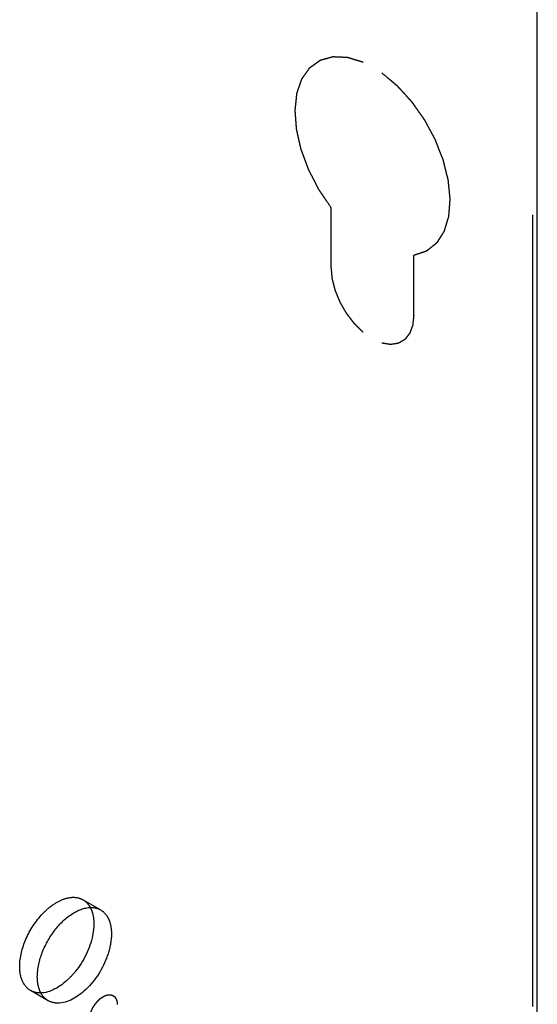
# Model space of a CAD drawing. Header units: inches. Extents: x 5 to 265, y 5 to 171.
# Tile 99 of 212: x 217.135 to 218.112, y 76.053 to 77.913. Entities that reach past the tile are written whole.
import ezdxf

# ---------------------------------------------------------------- set-up
doc = ezdxf.new("R2010")
doc.units = ezdxf.units.IN
doc.header["$LTSCALE"] = 14.96
doc.header["$MEASUREMENT"] = 0
doc.linetypes.add('HIDDEN', pattern=[0.2, 0.1, -0.1])
doc.layers.get('0').update_dxf_attribs({"linetype": 'CONTINUOUS'})
for name, color, linetype in [('03_ALL_AXES', 7, 'CONTINUOUS'), ('08_ALL_COSMETICS', 7, 'CONTINUOUS'), ('DEFAULT_2', 7, 'HIDDEN')]:
    doc.layers.add(name, color=color, linetype=linetype)

msp = doc.modelspace()

# ---------------------------------------------------------------- linework, layer by layer
at = {"color": 7, "linetype": 'Continuous'}
msp.add_line((218.1123, 71.1956), (218.1123, 137.3323), dxfattribs=at)
at = {"layer": '03_ALL_AXES', "color": 7, "linetype": 'HIDDEN'}
for p, q in [((217.2878, 76.2318), (217.2545, 76.251)), ((217.1888, 76.0603), (217.1555, 76.0795))]:
    msp.add_line(p, q, dxfattribs=at)
for points, knots in [([(217.135, 76.1248), (217.135, 76.1425), (217.1448, 76.1792), (217.17, 76.2181), (217.1967, 76.2419), (217.2172, 76.253), (217.2372, 76.257), (217.2496, 76.2538), (217.2545, 76.251)], [0, 0, 0, 0, 0.269949, 0.561336, 0.695525, 0.813149, 0.912905, 1, 1, 1, 1]), ([(217.2545, 76.251), (217.2589, 76.2484), (217.2641, 76.2435), (217.2676, 76.2376), (217.2685, 76.236)], [0, 0, 0, 0, 0.736206, 1, 1, 1, 1]), ([(217.1683, 76.1056), (217.1683, 76.1212), (217.176, 76.1539), (217.2005, 76.1961), (217.2332, 76.2274), (217.2612, 76.2373), (217.2733, 76.2363)], [0, 0, 0, 0, 0.258397, 0.541455, 0.799849, 1, 1, 1, 1]), ([(217.2715, 76.2288), (217.2721, 76.227), (217.2743, 76.2195), (217.275, 76.2116), (217.275, 76.2056)], [0, 0, 0, 0, 0.235227, 1, 1, 1, 1]), ([(217.275, 76.2056), (217.275, 76.1982), (217.2711, 76.1657), (217.2558, 76.135), (217.24, 76.1154)], [0, 0, 0, 0, 0.228716, 1, 1, 1, 1]), ([(217.3029, 76.2144), (217.3038, 76.2124), (217.3071, 76.2034), (217.3083, 76.1938), (217.3083, 76.1865)], [0, 0, 0, 0, 0.231419, 1, 1, 1, 1]), ([(217.3083, 76.1865), (217.3083, 76.1828), (217.3073, 76.1672), (217.3032, 76.1518), (217.2989, 76.1406)], [0, 0, 0, 0, 0.231048, 1, 1, 1, 1]), ([(217.2989, 76.1406), (217.2898, 76.1172), (217.2657, 76.0794), (217.2224, 76.0541), (217.2033, 76.0558)], [0, 0, 0, 0, 0.566132, 1, 1, 1, 1]), ([(217.1555, 76.0795), (217.1489, 76.0834), (217.1374, 76.0978), (217.135, 76.1154), (217.135, 76.1248)], [0, 0, 0, 0, 0.450017, 1, 1, 1, 1]), ([(217.24, 76.1154), (217.2349, 76.1091), (217.2165, 76.0893), (217.1892, 76.0733), (217.17, 76.075)], [0, 0, 0, 0, 0.298288, 1, 1, 1, 1]), ([(217.1718, 76.0825), (217.1712, 76.0842), (217.169, 76.0918), (217.1683, 76.0996), (217.1683, 76.1056)], [0, 0, 0, 0, 0.235227, 1, 1, 1, 1]), ([(217.1888, 76.0603), (217.1844, 76.0628), (217.1792, 76.0678), (217.1757, 76.0737), (217.1748, 76.0753)], [0, 0, 0, 0, 0.736206, 1, 1, 1, 1])]:
    msp.add_open_spline(points, degree=3, knots=knots, dxfattribs=at)
for points in [[(217.2685, 76.236), (217.2697, 76.2337), (217.2707, 76.2312), (217.2715, 76.2288)], [(217.2733, 76.2363), (217.2783, 76.2358), (217.2834, 76.2343), (217.2878, 76.2318)], [(217.2878, 76.2318), (217.2922, 76.2292), (217.296, 76.2256), (217.2989, 76.2215)], [(217.2989, 76.2215), (217.3004, 76.2192), (217.3018, 76.2169), (217.3029, 76.2144)], [(217.17, 76.075), (217.165, 76.0755), (217.1599, 76.077), (217.1555, 76.0795)], [(217.1748, 76.0753), (217.1736, 76.0776), (217.1726, 76.08), (217.1718, 76.0825)], [(217.2033, 76.0558), (217.1982, 76.0563), (217.1932, 76.0578), (217.1888, 76.0603)]]:
    msp.add_open_spline(points, degree=3, dxfattribs=at)
at = {"layer": '08_ALL_COSMETICS', "color": 7, "linetype": 'HIDDEN'}
for p, q in [((217.7233, 77.4451), (217.7233, 77.558)), ((217.8789, 77.3553), (217.8789, 77.4682))]:
    msp.add_line(p, q, dxfattribs=at)
for points, knots in [([(217.7233, 77.558), (217.7204, 77.5623), (217.7161, 77.5687), (217.711, 77.5762), (217.7081, 77.5805), (217.7059, 77.5838), (217.7037, 77.587), (217.7021, 77.5894), (217.701, 77.591), (217.7005, 77.5917), (217.7002, 77.5922), (217.6999, 77.5928), (217.6993, 77.5938), (217.6986, 77.5953), (217.6974, 77.5977), (217.6958, 77.6006), (217.6934, 77.6053), (217.6904, 77.6112), (217.6873, 77.6171), (217.6849, 77.6218), (217.6834, 77.6247), (217.6822, 77.6271), (217.6814, 77.6285), (217.6809, 77.6296), (217.6806, 77.6302), (217.6804, 77.6308), (217.6801, 77.6315), (217.6794, 77.6333), (217.6784, 77.6361), (217.6771, 77.6397), (217.6757, 77.6433), (217.6744, 77.647), (217.6731, 77.6506), (217.6717, 77.6542), (217.6704, 77.6579), (217.6692, 77.6609), (217.6684, 77.6633), (217.6677, 77.6651), (217.6671, 77.6666), (217.6667, 77.6677), (217.6665, 77.6683), (217.6663, 77.6688), (217.6662, 77.6692), (217.6661, 77.6698), (217.6659, 77.6708), (217.6655, 77.6723), (217.6651, 77.674), (217.6646, 77.6764), (217.6639, 77.6793), (217.6631, 77.6828), (217.6623, 77.6864), (217.6615, 77.6899), (217.6607, 77.6934), (217.6599, 77.6969), (217.6593, 77.6998), (217.6587, 77.7022), (217.6584, 77.7037), (217.6581, 77.7048), (217.658, 77.7056), (217.6578, 77.7062), (217.6578, 77.7067), (217.6577, 77.7077), (217.6576, 77.7091), (217.6574, 77.7114), (217.6572, 77.7142), (217.6569, 77.7187), (217.6565, 77.7243), (217.656, 77.73), (217.6558, 77.7339), (217.6556, 77.7362), (217.6555, 77.7379), (217.6553, 77.7396), (217.6552, 77.7408), (217.6552, 77.7417), (217.6551, 77.7421), (217.6551, 77.7425), (217.6552, 77.743), (217.6553, 77.7436), (217.6554, 77.7446), (217.6555, 77.7459), (217.6557, 77.7479), (217.656, 77.7505), (217.6563, 77.7535), (217.6567, 77.7565), (217.657, 77.7596), (217.6573, 77.7626), (217.6576, 77.7657), (217.6579, 77.7682), (217.6581, 77.7702), (217.6583, 77.7717), (217.6584, 77.773), (217.6585, 77.7739), (217.6586, 77.7744), (217.6586, 77.7748), (217.6587, 77.7751), (217.6589, 77.7755), (217.6591, 77.7763), (217.6595, 77.7773), (217.6599, 77.7786), (217.6605, 77.7803), (217.6612, 77.7824), (217.6621, 77.7849), (217.663, 77.7874), (217.6639, 77.7899), (217.6647, 77.7925), (217.6656, 77.795), (217.6663, 77.7971), (217.6669, 77.7988), (217.6673, 77.7998), (217.6676, 77.8007), (217.6678, 77.8012), (217.6679, 77.8016), (217.668, 77.8018), (217.6681, 77.8019), (217.6682, 77.8022), (217.6686, 77.8027), (217.6691, 77.8034), (217.6698, 77.8044), (217.6705, 77.8054), (217.6715, 77.8067), (217.6731, 77.8091), (217.6755, 77.8124), (217.6778, 77.8157), (217.6795, 77.8181), (217.6804, 77.8194), (217.6811, 77.8204), (217.6818, 77.8214), (217.6823, 77.8221), (217.6827, 77.8226), (217.6828, 77.8228), (217.6829, 77.823), (217.6831, 77.8231), (217.6834, 77.8233), (217.6838, 77.8236), (217.6844, 77.824), (217.6852, 77.8246), (217.6864, 77.8255), (217.688, 77.8266), (217.6899, 77.8279), (217.6917, 77.8293), (217.6936, 77.8306), (217.6955, 77.8319), (217.6974, 77.8333), (217.699, 77.8344), (217.7002, 77.8353), (217.701, 77.8358), (217.7016, 77.8363), (217.7021, 77.8366), (217.7025, 77.8369), (217.7028, 77.8371), (217.703, 77.8373), (217.7033, 77.8374), (217.7037, 77.8375), (217.7041, 77.8376), (217.7047, 77.8377), (217.7054, 77.8379), (217.7064, 77.8382), (217.7078, 77.8386), (217.7097, 77.8391), (217.7119, 77.8397), (217.7142, 77.8403), (217.7164, 77.8409), (217.7186, 77.8416), (217.7208, 77.8422), (217.7227, 77.8427), (217.7242, 77.8431), (217.7251, 77.8433), (217.7258, 77.8435), (217.7263, 77.8437), (217.7266, 77.8438), (217.7268, 77.8438), (217.727, 77.8438), (217.7273, 77.8438), (217.7279, 77.8437), (217.7289, 77.8437), (217.7302, 77.8436), (217.7315, 77.8436), (217.7332, 77.8435), (217.7361, 77.8434), (217.7404, 77.8432), (217.7447, 77.843), (217.7477, 77.8428), (217.7494, 77.8428), (217.7506, 77.8427), (217.7519, 77.8426), (217.7529, 77.8426), (217.7535, 77.8426), (217.7538, 77.8426), (217.754, 77.8426), (217.7542, 77.8425), (217.7546, 77.8424), (217.7552, 77.8422), (217.7561, 77.8419), (217.7573, 77.8415), (217.7591, 77.841), (217.7614, 77.8402), (217.7642, 77.8394), (217.7678, 77.8382), (217.7743, 77.8362), (217.7798, 77.8345), (217.7835, 77.8333)], [0, 0, 0, 0, 0.03125, 0.046875, 0.054688, 0.0625, 0.070312, 0.078125, 0.080078, 0.082031, 0.083008, 0.083984, 0.085938, 0.089844, 0.09375, 0.101562, 0.109375, 0.125, 0.140625, 0.148438, 0.15625, 0.160156, 0.164062, 0.166016, 0.166992, 0.167969, 0.169922, 0.171875, 0.179688, 0.1875, 0.195312, 0.203125, 0.210938, 0.21875, 0.226562, 0.234375, 0.238281, 0.242188, 0.246094, 0.248047, 0.249023, 0.25, 0.250977, 0.251953, 0.253906, 0.257812, 0.261719, 0.265625, 0.273438, 0.28125, 0.289062, 0.296875, 0.304688, 0.3125, 0.320312, 0.324219, 0.328125, 0.330078, 0.332031, 0.333008, 0.333984, 0.335938, 0.339844, 0.34375, 0.351562, 0.359375, 0.375, 0.390625, 0.398438, 0.402344, 0.40625, 0.410156, 0.414062, 0.415039, 0.416016, 0.416992, 0.417969, 0.419922, 0.421875, 0.425781, 0.429688, 0.4375, 0.445312, 0.453125, 0.460938, 0.46875, 0.476562, 0.484375, 0.488281, 0.492188, 0.496094, 0.498047, 0.499023, 0.5, 0.500977, 0.501953, 0.503906, 0.507812, 0.511719, 0.515625, 0.523438, 0.53125, 0.539062, 0.546875, 0.554688, 0.5625, 0.570312, 0.574219, 0.578125, 0.580078, 0.582031, 0.583008, 0.583496, 0.583984, 0.584961, 0.585938, 0.589844, 0.59375, 0.597656, 0.601562, 0.609375, 0.625, 0.640625, 0.648438, 0.652344, 0.65625, 0.660156, 0.664062, 0.665039, 0.666016, 0.666504, 0.666992, 0.667969, 0.669922, 0.671875, 0.675781, 0.679688, 0.6875, 0.695312, 0.703125, 0.710938, 0.71875, 0.726562, 0.734375, 0.738281, 0.742188, 0.744141, 0.746094, 0.748047, 0.749023, 0.75, 0.750977, 0.751953, 0.753906, 0.755859, 0.757812, 0.761719, 0.765625, 0.773438, 0.78125, 0.789062, 0.796875, 0.804688, 0.8125, 0.820312, 0.824219, 0.828125, 0.830078, 0.832031, 0.833008, 0.833496, 0.833984, 0.834961, 0.835938, 0.839844, 0.84375, 0.847656, 0.851562, 0.859375, 0.875, 0.890625, 0.898438, 0.902344, 0.90625, 0.910156, 0.914062, 0.915039, 0.916016, 0.916504, 0.916992, 0.917969, 0.919922, 0.921875, 0.925781, 0.929688, 0.9375, 0.945312, 0.953125, 0.96875, 1, 1, 1, 1]), ([(217.8188, 77.8129), (217.8224, 77.8099), (217.8278, 77.8054), (217.8341, 77.8001), (217.8377, 77.7971), (217.8404, 77.7948), (217.8426, 77.7929), (217.8444, 77.7914), (217.8456, 77.7905), (217.8465, 77.7897), (217.847, 77.7892), (217.8475, 77.7889), (217.8479, 77.7884), (217.8487, 77.7876), (217.8497, 77.7864), (217.8514, 77.7845), (217.8536, 77.7822), (217.857, 77.7784), (217.8613, 77.7737), (217.8655, 77.769), (217.8689, 77.7652), (217.8711, 77.7629), (217.8728, 77.761), (217.8738, 77.7598), (217.8746, 77.759), (217.875, 77.7585), (217.8754, 77.758), (217.8759, 77.7573), (217.8766, 77.7562), (217.8776, 77.7549), (217.8791, 77.7527), (217.881, 77.75), (217.8832, 77.7468), (217.8855, 77.7436), (217.8878, 77.7403), (217.89, 77.7371), (217.8923, 77.7339), (217.8942, 77.7312), (217.8957, 77.729), (217.8969, 77.7274), (217.8978, 77.7261), (217.8985, 77.7251), (217.8988, 77.7246), (217.8991, 77.7242), (217.8994, 77.7237), (217.8997, 77.7232), (217.9002, 77.7222), (217.901, 77.7207), (217.9019, 77.719), (217.9031, 77.7167), (217.9047, 77.7139), (217.9065, 77.7104), (217.9084, 77.707), (217.9102, 77.7035), (217.9121, 77.7001), (217.914, 77.6966), (217.9158, 77.6932), (217.9172, 77.6906), (217.9181, 77.6889), (217.9185, 77.6882), (217.9188, 77.6876), (217.9191, 77.687), (217.9195, 77.686), (217.9201, 77.6844), (217.921, 77.682), (217.9222, 77.679), (217.9241, 77.6742), (217.9265, 77.6681), (217.9288, 77.6621), (217.9307, 77.6573), (217.9319, 77.6542), (217.9329, 77.6518), (217.9335, 77.6503), (217.9339, 77.6492), (217.9341, 77.6486), (217.9342, 77.648), (217.9344, 77.6473), (217.9347, 77.6461), (217.9351, 77.6446), (217.9357, 77.6422), (217.9364, 77.6392), (217.9373, 77.6356), (217.9382, 77.632), (217.9391, 77.6284), (217.94, 77.6248), (217.9409, 77.6212), (217.9417, 77.6182), (217.9423, 77.6158), (217.9427, 77.614), (217.9431, 77.6125), (217.9433, 77.6115), (217.9435, 77.6109), (217.9436, 77.6104), (217.9436, 77.61), (217.9437, 77.6094), (217.9438, 77.6085), (217.9439, 77.6071), (217.9441, 77.6054), (217.9443, 77.6031), (217.9446, 77.6003), (217.9449, 77.597), (217.9453, 77.5936), (217.9456, 77.5902), (217.9459, 77.5869), (217.9462, 77.5835), (217.9465, 77.5807), (217.9467, 77.5785), (217.9469, 77.5771), (217.947, 77.576), (217.947, 77.5753), (217.9471, 77.5747), (217.9471, 77.5742), (217.947, 77.5733), (217.9469, 77.572), (217.9468, 77.5699), (217.9466, 77.5673), (217.9463, 77.5632), (217.9459, 77.558), (217.9455, 77.5528), (217.9452, 77.5492), (217.945, 77.5472), (217.9449, 77.5456), (217.9448, 77.5441), (217.9447, 77.5429), (217.9446, 77.5421), (217.9446, 77.5417), (217.9446, 77.5414), (217.9444, 77.5409), (217.9443, 77.5404), (217.944, 77.5395), (217.9436, 77.5384), (217.9431, 77.5366), (217.9424, 77.5344), (217.9416, 77.5318), (217.9408, 77.5291), (217.94, 77.5265), (217.9392, 77.5238), (217.9384, 77.5212), (217.9377, 77.519), (217.9372, 77.5172), (217.9369, 77.5161), (217.9366, 77.5152), (217.9364, 77.5146), (217.9362, 77.514), (217.9361, 77.5136), (217.936, 77.5132), (217.9358, 77.513), (217.9356, 77.5126), (217.9353, 77.5122), (217.935, 77.5117), (217.9346, 77.511), (217.934, 77.5102), (217.9331, 77.5088), (217.932, 77.5071), (217.9307, 77.505), (217.9294, 77.503), (217.9281, 77.5009), (217.9268, 77.4989), (217.9255, 77.4968), (217.9244, 77.4951), (217.9235, 77.4937), (217.923, 77.4929), (217.9225, 77.4922), (217.9222, 77.4918), (217.9221, 77.4915), (217.9219, 77.4913), (217.9218, 77.4912), (217.9216, 77.491), (217.9211, 77.4907), (217.9205, 77.4901), (217.9196, 77.4894), (217.9186, 77.4887), (217.9174, 77.4877), (217.9153, 77.4861), (217.9123, 77.4836), (217.9093, 77.4812), (217.9072, 77.4796), (217.906, 77.4786), (217.9051, 77.4779), (217.9042, 77.4772), (217.9035, 77.4766), (217.903, 77.4763), (217.9028, 77.4761), (217.9027, 77.476), (217.9025, 77.4759), (217.9022, 77.4758), (217.9017, 77.4757), (217.901, 77.4754), (217.9001, 77.4751), (217.8986, 77.4746), (217.8967, 77.474), (217.8945, 77.4733), (217.8915, 77.4723), (217.8863, 77.4706), (217.8819, 77.4691), (217.8789, 77.4682)], [0, 0, 0, 0, 0.03125, 0.046875, 0.054688, 0.0625, 0.070312, 0.074219, 0.078125, 0.080078, 0.082031, 0.083008, 0.083984, 0.085938, 0.089844, 0.09375, 0.101562, 0.109375, 0.125, 0.140625, 0.148438, 0.15625, 0.160156, 0.164062, 0.166016, 0.166992, 0.167969, 0.169922, 0.171875, 0.175781, 0.179688, 0.1875, 0.195312, 0.203125, 0.210938, 0.21875, 0.226562, 0.234375, 0.238281, 0.242188, 0.246094, 0.248047, 0.249023, 0.25, 0.250977, 0.251953, 0.253906, 0.257812, 0.261719, 0.265625, 0.273438, 0.28125, 0.289062, 0.296875, 0.304688, 0.3125, 0.320312, 0.328125, 0.330078, 0.332031, 0.333008, 0.333984, 0.335938, 0.339844, 0.34375, 0.351562, 0.359375, 0.375, 0.390625, 0.398438, 0.40625, 0.410156, 0.414062, 0.416016, 0.416992, 0.417969, 0.419922, 0.421875, 0.425781, 0.429688, 0.4375, 0.445312, 0.453125, 0.460938, 0.46875, 0.476562, 0.484375, 0.488281, 0.492188, 0.496094, 0.498047, 0.499023, 0.5, 0.500977, 0.501953, 0.503906, 0.507812, 0.511719, 0.515625, 0.523438, 0.53125, 0.539062, 0.546875, 0.554688, 0.5625, 0.570312, 0.574219, 0.578125, 0.580078, 0.582031, 0.583008, 0.583984, 0.585938, 0.589844, 0.59375, 0.601562, 0.609375, 0.625, 0.640625, 0.648438, 0.652344, 0.65625, 0.660156, 0.664062, 0.665039, 0.666016, 0.666992, 0.667969, 0.669922, 0.671875, 0.675781, 0.679688, 0.6875, 0.695312, 0.703125, 0.710938, 0.71875, 0.726562, 0.734375, 0.738281, 0.742188, 0.744141, 0.746094, 0.748047, 0.749023, 0.75, 0.750977, 0.751953, 0.753906, 0.755859, 0.757812, 0.761719, 0.765625, 0.773438, 0.78125, 0.789062, 0.796875, 0.804688, 0.8125, 0.820312, 0.824219, 0.828125, 0.830078, 0.832031, 0.833008, 0.833496, 0.833984, 0.834961, 0.835938, 0.839844, 0.84375, 0.847656, 0.851562, 0.859375, 0.875, 0.890625, 0.898438, 0.902344, 0.90625, 0.910156, 0.914062, 0.915039, 0.916016, 0.916504, 0.916992, 0.917969, 0.919922, 0.921875, 0.925781, 0.929688, 0.9375, 0.945312, 0.953125, 0.96875, 1, 1, 1, 1]), ([(217.7835, 77.3229), (217.7814, 77.325), (217.7783, 77.328), (217.7743, 77.332), (217.7717, 77.3345), (217.7697, 77.3365), (217.7684, 77.3378), (217.7675, 77.3387), (217.767, 77.3392), (217.7665, 77.3398), (217.766, 77.3406), (217.7651, 77.3418), (217.7639, 77.3433), (217.7621, 77.3457), (217.7598, 77.3487), (217.7575, 77.3516), (217.7557, 77.354), (217.7545, 77.3555), (217.7536, 77.3567), (217.753, 77.3575), (217.7526, 77.3581), (217.7522, 77.3587), (217.7515, 77.3599), (217.7505, 77.3616), (217.7494, 77.3635), (217.7483, 77.3655), (217.7467, 77.3682), (217.7452, 77.3709), (217.7437, 77.3735), (217.7425, 77.3755), (217.7416, 77.3772), (217.7409, 77.3783), (217.7405, 77.379), (217.7402, 77.3795), (217.74, 77.38), (217.7397, 77.3807), (217.7392, 77.3819), (217.7385, 77.3837), (217.7376, 77.3858), (217.7365, 77.3885), (217.7353, 77.3913), (217.7342, 77.3941), (217.7333, 77.3962), (217.7325, 77.3983), (217.7317, 77.4), (217.7312, 77.4013), (217.731, 77.4019), (217.7308, 77.4026), (217.7306, 77.4035), (217.7302, 77.4049), (217.7298, 77.4066), (217.7291, 77.4094), (217.7282, 77.4129), (217.7273, 77.4163), (217.7266, 77.4191), (217.7261, 77.4209), (217.7257, 77.4222), (217.7255, 77.4231), (217.7253, 77.4238), (217.7253, 77.4243), (217.7252, 77.4248), (217.7251, 77.4258), (217.725, 77.4273), (217.7248, 77.4293), (217.7246, 77.4312), (217.7244, 77.4339), (217.724, 77.4385), (217.7236, 77.4425), (217.7233, 77.4451)], [0, 0, 0, 0, 0.0625, 0.09375, 0.125, 0.140625, 0.15625, 0.164062, 0.167969, 0.171875, 0.179688, 0.1875, 0.203125, 0.21875, 0.25, 0.28125, 0.296875, 0.3125, 0.320312, 0.328125, 0.332031, 0.335938, 0.34375, 0.359375, 0.375, 0.390625, 0.40625, 0.4375, 0.453125, 0.46875, 0.484375, 0.492188, 0.496094, 0.5, 0.503906, 0.507812, 0.515625, 0.53125, 0.546875, 0.5625, 0.59375, 0.609375, 0.625, 0.640625, 0.65625, 0.664062, 0.667969, 0.671875, 0.679688, 0.6875, 0.703125, 0.71875, 0.75, 0.78125, 0.796875, 0.8125, 0.820312, 0.828125, 0.832031, 0.835938, 0.839844, 0.84375, 0.859375, 0.875, 0.890625, 0.90625, 0.9375, 1, 1, 1, 1]), ([(217.8789, 77.3553), (217.8787, 77.3529), (217.8783, 77.3494), (217.8779, 77.3453), (217.8776, 77.343), (217.8775, 77.3412), (217.8773, 77.3394), (217.8771, 77.3381), (217.8771, 77.3372), (217.877, 77.3369), (217.877, 77.3366), (217.8769, 77.3363), (217.8768, 77.3359), (217.8765, 77.3353), (217.8762, 77.3343), (217.8757, 77.3331), (217.875, 77.3311), (217.8741, 77.3287), (217.8732, 77.3263), (217.8725, 77.3243), (217.8721, 77.3231), (217.8717, 77.3221), (217.8715, 77.3215), (217.8713, 77.3211), (217.8712, 77.3208), (217.8711, 77.3207), (217.8709, 77.3204), (217.8705, 77.3199), (217.8698, 77.3191), (217.869, 77.318), (217.8681, 77.3169), (217.8673, 77.3158), (217.8664, 77.3147), (217.8655, 77.3136), (217.8647, 77.3125), (217.864, 77.3116), (217.8634, 77.3109), (217.863, 77.3103), (217.8626, 77.3099), (217.8623, 77.3095), (217.8622, 77.3094), (217.8621, 77.3092), (217.8619, 77.3091), (217.8618, 77.309), (217.8614, 77.3088), (217.8609, 77.3085), (217.8604, 77.3082), (217.8596, 77.3078), (217.8587, 77.3072), (217.8575, 77.3065), (217.8564, 77.3059), (217.8552, 77.3052), (217.8541, 77.3045), (217.8529, 77.3038), (217.852, 77.3033), (217.8512, 77.3028), (217.8507, 77.3026), (217.8503, 77.3023), (217.8501, 77.3022), (217.8499, 77.3021), (217.8497, 77.302), (217.8493, 77.302), (217.8487, 77.3019), (217.8478, 77.3017), (217.8467, 77.3016), (217.8448, 77.3013), (217.8425, 77.3009), (217.8403, 77.3006), (217.8384, 77.3003), (217.8373, 77.3001), (217.8364, 77.3), (217.8358, 77.2999), (217.8354, 77.2998), (217.8352, 77.2998), (217.8349, 77.2998), (217.8346, 77.2999), (217.8338, 77.3), (217.8327, 77.3002), (217.8311, 77.3005), (217.8296, 77.3007), (217.8275, 77.3011), (217.8239, 77.3017), (217.8209, 77.3022), (217.8188, 77.3025)], [0, 0, 0, 0, 0.0625, 0.09375, 0.109375, 0.125, 0.140625, 0.15625, 0.160156, 0.164062, 0.166016, 0.167969, 0.171875, 0.179688, 0.1875, 0.203125, 0.21875, 0.25, 0.28125, 0.296875, 0.3125, 0.320312, 0.328125, 0.332031, 0.333984, 0.335938, 0.339844, 0.34375, 0.359375, 0.375, 0.390625, 0.40625, 0.421875, 0.4375, 0.453125, 0.46875, 0.476562, 0.484375, 0.492188, 0.496094, 0.498047, 0.5, 0.501953, 0.503906, 0.507812, 0.515625, 0.523438, 0.53125, 0.546875, 0.5625, 0.578125, 0.59375, 0.609375, 0.625, 0.640625, 0.648438, 0.65625, 0.660156, 0.664062, 0.666016, 0.667969, 0.671875, 0.679688, 0.6875, 0.703125, 0.71875, 0.75, 0.78125, 0.796875, 0.8125, 0.820312, 0.828125, 0.832031, 0.833984, 0.835938, 0.839844, 0.84375, 0.859375, 0.875, 0.890625, 0.90625, 0.9375, 1, 1, 1, 1]), ([(217.2662, 76.0222), (217.2663, 76.0227), (217.2663, 76.0237), (217.2665, 76.0253), (217.2666, 76.0266), (217.2666, 76.0275), (217.2667, 76.028), (217.2667, 76.0284), (217.2668, 76.0288), (217.2669, 76.0294), (217.2672, 76.0303), (217.2675, 76.0317), (217.2678, 76.0331), (217.268, 76.034), (217.2681, 76.0346), (217.2682, 76.035), (217.2684, 76.0354), (217.2686, 76.036), (217.2689, 76.0369), (217.2694, 76.0383), (217.2699, 76.0397), (217.2703, 76.0407), (217.2705, 76.0412), (217.2706, 76.0417), (217.2709, 76.0421), (217.2711, 76.0426), (217.2716, 76.0436), (217.2723, 76.045), (217.273, 76.0464), (217.2735, 76.0473), (217.2738, 76.0479), (217.274, 76.0483), (217.2742, 76.0487), (217.2746, 76.0492), (217.2751, 76.0501), (217.276, 76.0513), (217.2768, 76.0526), (217.2774, 76.0535), (217.2777, 76.054), (217.278, 76.0544), (217.2783, 76.0547), (217.2786, 76.0552), (217.2793, 76.056), (217.2803, 76.0571), (217.2812, 76.0583), (217.2819, 76.0591), (217.2823, 76.0595), (217.2825, 76.0599), (217.2828, 76.0601), (217.2833, 76.0605), (217.284, 76.0612), (217.285, 76.0622), (217.286, 76.0631), (217.2868, 76.0638), (217.2872, 76.0642), (217.2875, 76.0645), (217.2878, 76.0647), (217.2882, 76.065), (217.289, 76.0655), (217.2901, 76.0663), (217.2912, 76.067), (217.292, 76.0676), (217.2924, 76.0679), (217.2927, 76.0681), (217.293, 76.0682), (217.2935, 76.0684), (217.2942, 76.0688), (217.2953, 76.0693), (217.2964, 76.0698), (217.2971, 76.0701), (217.2976, 76.0703), (217.2979, 76.0705), (217.2982, 76.0705), (217.2986, 76.0706), (217.2993, 76.0708), (217.3004, 76.071), (217.3014, 76.0713), (217.3021, 76.0714), (217.3025, 76.0715), (217.3028, 76.0716), (217.3031, 76.0716), (217.3035, 76.0716), (217.3042, 76.0716), (217.3051, 76.0715), (217.3061, 76.0715), (217.3067, 76.0715), (217.3071, 76.0714), (217.3074, 76.0715), (217.3077, 76.0713), (217.308, 76.0712), (217.3086, 76.071), (217.3094, 76.0707), (217.3103, 76.0704), (217.3109, 76.0702), (217.3112, 76.07), (217.3115, 76.07), (217.3117, 76.0698), (217.312, 76.0695), (217.3124, 76.0691), (217.3131, 76.0686), (217.3138, 76.068), (217.3143, 76.0676), (217.3146, 76.0674), (217.3148, 76.0672), (217.3149, 76.067), (217.3151, 76.0667), (217.3155, 76.0661), (217.316, 76.0653), (217.3165, 76.0645), (217.3169, 76.0639), (217.317, 76.0636), (217.3172, 76.0634), (217.3173, 76.0631), (217.3174, 76.0627), (217.3176, 76.062), (217.318, 76.0609), (217.3183, 76.0599), (217.3185, 76.0592), (217.3186, 76.0588), (217.3187, 76.0585), (217.3187, 76.0582), (217.3188, 76.0577), (217.3189, 76.0568), (217.319, 76.0557), (217.3191, 76.0542), (217.3192, 76.0533), (217.3192, 76.0528)], [0, 0, 0, 0, 0.015625, 0.03125, 0.046875, 0.054688, 0.058594, 0.0625, 0.066406, 0.070312, 0.078125, 0.09375, 0.109375, 0.117188, 0.121094, 0.125, 0.128906, 0.132812, 0.140625, 0.15625, 0.171875, 0.179688, 0.183594, 0.1875, 0.191406, 0.195312, 0.203125, 0.21875, 0.234375, 0.242188, 0.246094, 0.25, 0.253906, 0.257812, 0.265625, 0.28125, 0.296875, 0.304688, 0.308594, 0.3125, 0.316406, 0.320312, 0.328125, 0.34375, 0.359375, 0.367188, 0.371094, 0.375, 0.378906, 0.382812, 0.390625, 0.40625, 0.421875, 0.429688, 0.433594, 0.4375, 0.441406, 0.445312, 0.453125, 0.46875, 0.484375, 0.492188, 0.496094, 0.5, 0.503906, 0.507812, 0.515625, 0.53125, 0.546875, 0.554688, 0.558594, 0.5625, 0.566406, 0.570312, 0.578125, 0.59375, 0.609375, 0.617188, 0.621094, 0.625, 0.628906, 0.632812, 0.640625, 0.65625, 0.671875, 0.679688, 0.683594, 0.6875, 0.691406, 0.695312, 0.703125, 0.71875, 0.734375, 0.742188, 0.746094, 0.75, 0.753906, 0.757812, 0.765625, 0.78125, 0.796875, 0.804688, 0.808594, 0.8125, 0.816406, 0.820312, 0.828125, 0.84375, 0.859375, 0.867188, 0.871094, 0.875, 0.878906, 0.882812, 0.890625, 0.90625, 0.921875, 0.929688, 0.933594, 0.9375, 0.941406, 0.945312, 0.953125, 0.96875, 0.984375, 1, 1, 1, 1])]:
    msp.add_open_spline(points, degree=3, knots=knots, dxfattribs=at)
at = {"layer": 'DEFAULT_2', "color": 7, "linetype": 'HIDDEN'}
msp.add_line((218.103, 137.385), (218.103, 71.2483), dxfattribs=at)

doc.saveas('drawing.dxf')
